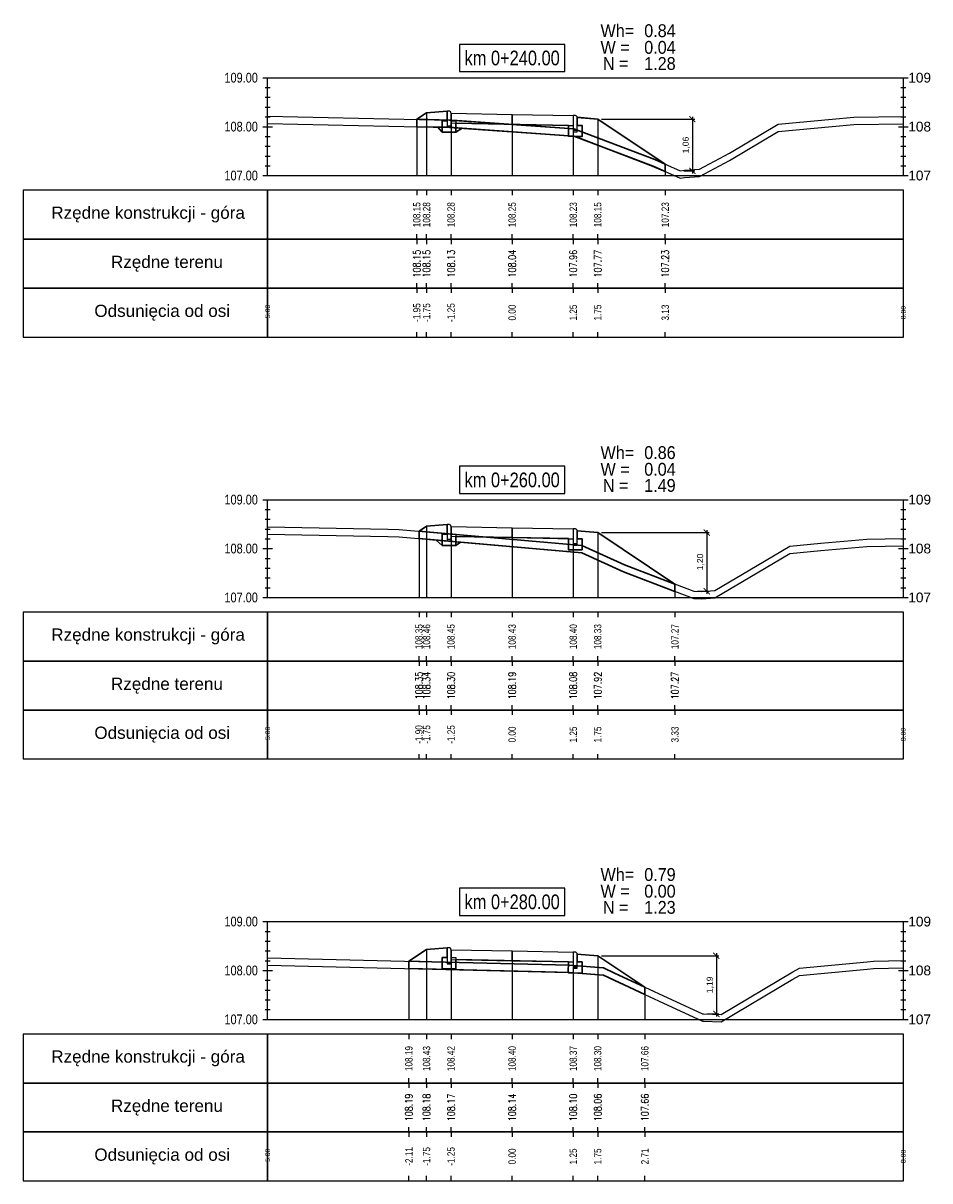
# Model space of a CAD drawing. Extents: x 7537626 to 7538805, y 5722894 to 5725486.
# Tile 22 of 105: x 7538053 to 7538072, y 5725457 to 5725481. Entities that reach past the tile are written whole.
import ezdxf

# ---------------------------------------------------------------- set-up
doc = ezdxf.new("R2010")
doc.units = 0
doc.header["$PDMODE"] = 35
doc.header["$PDSIZE"] = 0.3
for name, color, linetype in [('C-DROGI-PROFILE', 7, 'Continuous'), ('C-DROGI-PROFILE-ETYKIETY', 7, 'Continuous'), ('C-DROGI-PRZEKROJE-ETYKIETY', 7, 'Continuous'), ('C-POPRZECZKA-przekrój', 2, 'Continuous'), ('C-POPRZECZKA-widok', 1, 'Continuous')]:
    doc.layers.add(name, color=color, linetype=linetype)
for name, color, linetype, true_color in [('C-humus', 7, 'Continuous', 0x003df5), ('C-Teren', 7, 'Continuous', 0x008521), ('poprzeczki', 7, 'Continuous', 0x0000d6)]:
    doc.layers.add(name, color=color, linetype=linetype, true_color=true_color)
for name, color, linetype, lineweight, plot in [('D-1.pow. hum.', 7, 'Continuous', 30, False), ('D-2.wykop', 30, 'Continuous', 30, False), ('D-3.nasyp', 4, 'Continuous', 30, False)]:
    doc.layers.add(name, color=color, linetype=linetype, lineweight=lineweight, plot=plot)
doc.layers.add('D-roboty-ziemne-opis', color=2, linetype='Continuous', lineweight=30)
doc.styles.add('2mm08', font='arial.ttf', dxfattribs={"width": 0.8})
doc.styles.add('opis_50', font='arial.ttf', dxfattribs={"height": 0.125})
doc.styles.get("Standard").update_dxf_attribs({"font": 'arial.ttf'})
doc.dimstyles.new('OPIS_50', dxfattribs={"dimscale": 0.5, "dimtxt": 0.125, "dimasz": 0.25, "dimexe": 0.1, "dimexo": 0.15, "dimgap": 0.1, "dimtad": 1, "dimzin": 0, "dimtxsty": 'opis_50', "dimblk": 'ARCHTICK', "dimcen": 0.15, "dimdle": 0.1, "dimaunit": 2, "dimadec": 4, "dimazin": 0, "dimtfac": 1, "dimtmove": 0, "dimatfit": 3, "dimfxl": 1, "dimarcsym": 0})

# ---------------------------------------------------------------- blocks, each defined once
blk = doc.blocks.new('_ArchTick')
at = {"color": 0, "linetype": 'ByBlock', "const_width": 0.15}
blk.add_lwpolyline([(-0.5, -0.5), (0.5, 0.5)], dxfattribs=at)
blk = doc.blocks.new('*D45')
at = {"layer": 'Defpoints', "color": 0, "transparency": 16777216}
for p in [(7538065.014, 5725479.189), (7538066.703, 5725478.131), (7538066.949, 5725478.131)]:
    blk.add_point(p, dxfattribs=at)
at = {"layer": 'poprzeczki', "color": 0, "lineweight": -2, "transparency": 16777216}
for p, q in [((7538066.949, 5725479.239), (7538066.949, 5725478.081)), ((7538065.089, 5725479.189), (7538066.999, 5725479.189)), ((7538066.778, 5725478.131), (7538066.999, 5725478.131))]:
    blk.add_line(p, q, dxfattribs=at)
at = {"layer": 'poprzeczki', "color": 0, "lineweight": -2, "transparency": 16777216, "xscale": 0.125, "yscale": 0.125, "zscale": 0.125}
for p, rotation in [((7538066.949, 5725479.189), 90), ((7538066.949, 5725478.131), 270)]:
    blk.add_blockref('_ArchTick', p, dxfattribs=dict(at, rotation=rotation))
at = {"layer": 'poprzeczki', "color": 0, "transparency": 16777216, "insert": (7538066.824, 5725478.66), "char_height": 0.125, "attachment_point": 5, "rotation": 90, "style": 'opis_50'}
blk.add_mtext('1,06', dxfattribs=at)
blk = doc.blocks.new('*D46')
at = {"layer": 'Defpoints', "color": 0, "transparency": 16777216}
for p in [(7538065.014, 5725470.739), (7538066.981, 5725469.539), (7538067.244, 5725469.539)]:
    blk.add_point(p, dxfattribs=at)
at = {"layer": 'poprzeczki', "color": 0, "lineweight": -2, "transparency": 16777216}
for p, q in [((7538065.089, 5725470.739), (7538067.294, 5725470.739)), ((7538067.244, 5725470.789), (7538067.244, 5725469.489)), ((7538067.056, 5725469.539), (7538067.294, 5725469.539))]:
    blk.add_line(p, q, dxfattribs=at)
at = {"layer": 'poprzeczki', "color": 0, "lineweight": -2, "transparency": 16777216, "xscale": 0.125, "yscale": 0.125, "zscale": 0.125}
for p, rotation in [((7538067.244, 5725470.739), 90), ((7538067.244, 5725469.539), 270)]:
    blk.add_blockref('_ArchTick', p, dxfattribs=dict(at, rotation=rotation))
at = {"layer": 'poprzeczki', "color": 0, "transparency": 16777216, "insert": (7538067.119, 5725470.139), "char_height": 0.125, "attachment_point": 5, "rotation": 90, "style": 'opis_50'}
blk.add_mtext('1,20', dxfattribs=at)
blk = doc.blocks.new('*D47')
at = {"layer": 'Defpoints', "color": 0, "transparency": 16777216}
for p in [(7538065.014, 5725462.088), (7538067.18, 5725460.899), (7538067.44, 5725460.899)]:
    blk.add_point(p, dxfattribs=at)
at = {"layer": 'poprzeczki', "color": 0, "lineweight": -2, "transparency": 16777216}
for p, q in [((7538065.089, 5725462.088), (7538067.49, 5725462.088)), ((7538067.44, 5725462.138), (7538067.44, 5725460.849)), ((7538067.255, 5725460.899), (7538067.49, 5725460.899))]:
    blk.add_line(p, q, dxfattribs=at)
at = {"layer": 'poprzeczki', "color": 0, "lineweight": -2, "transparency": 16777216, "xscale": 0.125, "yscale": 0.125, "zscale": 0.125}
for p, rotation in [((7538067.44, 5725462.088), 90), ((7538067.44, 5725460.899), 270)]:
    blk.add_blockref('_ArchTick', p, dxfattribs=dict(at, rotation=rotation))
at = {"layer": 'poprzeczki', "color": 0, "transparency": 16777216, "insert": (7538067.315, 5725461.493), "char_height": 0.125, "attachment_point": 5, "rotation": 90, "style": 'opis_50'}
blk.add_mtext('1,19', dxfattribs=at)

msp = doc.modelspace()

# ---------------------------------------------------------------- linework, layer by layer
at = {"layer": 'C-DROGI-PROFILE', "color": 7, "linetype": 'Continuous', "lineweight": -3}
for p, q in [((7538061.314, 5725477.736), (7538061.314, 5725477.636)), ((7538061.514, 5725477.736), (7538061.514, 5725477.636)), ((7538062.014, 5725477.736), (7538062.014, 5725477.636)), ((7538063.264, 5725477.736), (7538063.264, 5725477.636)), ((7538064.514, 5725477.736), (7538064.514, 5725477.636)), ((7538065.014, 5725477.736), (7538065.014, 5725477.636)), ((7538066.395, 5725477.736), (7538066.395, 5725477.636)), ((7538061.314, 5725476.736), (7538061.314, 5725476.836)), ((7538061.314, 5725476.736), (7538061.314, 5725476.636)), ((7538061.514, 5725476.736), (7538061.514, 5725476.836)), ((7538061.514, 5725476.736), (7538061.514, 5725476.636)), ((7538062.014, 5725476.736), (7538062.014, 5725476.836)), ((7538062.014, 5725476.736), (7538062.014, 5725476.636)), ((7538063.264, 5725476.736), (7538063.264, 5725476.836)), ((7538063.264, 5725476.736), (7538063.264, 5725476.636)), ((7538064.514, 5725476.736), (7538064.514, 5725476.836)), ((7538064.514, 5725476.736), (7538064.514, 5725476.636)), ((7538065.014, 5725476.736), (7538065.014, 5725476.836)), ((7538065.014, 5725476.736), (7538065.014, 5725476.636)), ((7538066.395, 5725476.736), (7538066.395, 5725476.836)), ((7538066.395, 5725476.736), (7538066.395, 5725476.636)), ((7538061.314, 5725475.736), (7538061.314, 5725475.836)), ((7538061.314, 5725475.736), (7538061.314, 5725475.636)), ((7538061.514, 5725475.736), (7538061.514, 5725475.836)), ((7538061.514, 5725475.736), (7538061.514, 5725475.636)), ((7538062.014, 5725475.736), (7538062.014, 5725475.836)), ((7538062.014, 5725475.736), (7538062.014, 5725475.636)), ((7538063.264, 5725475.736), (7538063.264, 5725475.836)), ((7538063.264, 5725475.736), (7538063.264, 5725475.636)), ((7538064.514, 5725475.736), (7538064.514, 5725475.836)), ((7538064.514, 5725475.736), (7538064.514, 5725475.636)), ((7538065.014, 5725475.736), (7538065.014, 5725475.836)), ((7538065.014, 5725475.736), (7538065.014, 5725475.636)), ((7538066.395, 5725475.736), (7538066.395, 5725475.836)), ((7538066.395, 5725475.736), (7538066.395, 5725475.636)), ((7538061.314, 5725474.736), (7538061.314, 5725474.836)), ((7538061.514, 5725474.736), (7538061.514, 5725474.836)), ((7538062.014, 5725474.736), (7538062.014, 5725474.836)), ((7538063.264, 5725474.736), (7538063.264, 5725474.836)), ((7538064.514, 5725474.736), (7538064.514, 5725474.836)), ((7538065.014, 5725474.736), (7538065.014, 5725474.836)), ((7538066.395, 5725474.736), (7538066.395, 5725474.836)), ((7538061.359, 5725469.111), (7538061.359, 5725469.011)), ((7538061.514, 5725469.111), (7538061.514, 5725469.011)), ((7538062.014, 5725469.111), (7538062.014, 5725469.011)), ((7538063.264, 5725469.111), (7538063.264, 5725469.011)), ((7538064.514, 5725469.111), (7538064.514, 5725469.011)), ((7538065.014, 5725469.111), (7538065.014, 5725469.011)), ((7538066.594, 5725469.111), (7538066.594, 5725469.011)), ((7538061.359, 5725468.111), (7538061.359, 5725468.211)), ((7538061.359, 5725468.111), (7538061.359, 5725468.011)), ((7538061.514, 5725468.111), (7538061.514, 5725468.211)), ((7538061.514, 5725468.111), (7538061.514, 5725468.011)), ((7538062.014, 5725468.111), (7538062.014, 5725468.211)), ((7538062.014, 5725468.111), (7538062.014, 5725468.011)), ((7538063.264, 5725468.111), (7538063.264, 5725468.211)), ((7538063.264, 5725468.111), (7538063.264, 5725468.011)), ((7538064.514, 5725468.111), (7538064.514, 5725468.211)), ((7538064.514, 5725468.111), (7538064.514, 5725468.011)), ((7538065.014, 5725468.111), (7538065.014, 5725468.211)), ((7538065.014, 5725468.111), (7538065.014, 5725468.011)), ((7538066.594, 5725468.111), (7538066.594, 5725468.211)), ((7538066.594, 5725468.111), (7538066.594, 5725468.011)), ((7538061.359, 5725467.111), (7538061.359, 5725467.211)), ((7538061.514, 5725467.111), (7538061.514, 5725467.211)), ((7538062.014, 5725467.111), (7538062.014, 5725467.211)), ((7538063.264, 5725467.111), (7538063.264, 5725467.211)), ((7538064.514, 5725467.111), (7538064.514, 5725467.211)), ((7538065.014, 5725467.111), (7538065.014, 5725467.211)), ((7538066.594, 5725467.111), (7538066.594, 5725467.211)), ((7538061.359, 5725467.111), (7538061.359, 5725467.011)), ((7538061.514, 5725467.111), (7538061.514, 5725467.011)), ((7538062.014, 5725467.111), (7538062.014, 5725467.011)), ((7538063.264, 5725467.111), (7538063.264, 5725467.011)), ((7538064.514, 5725467.111), (7538064.514, 5725467.011)), ((7538065.014, 5725467.111), (7538065.014, 5725467.011)), ((7538066.594, 5725467.111), (7538066.594, 5725467.011)), ((7538061.359, 5725466.111), (7538061.359, 5725466.211)), ((7538061.514, 5725466.111), (7538061.514, 5725466.211)), ((7538062.014, 5725466.111), (7538062.014, 5725466.211)), ((7538063.264, 5725466.111), (7538063.264, 5725466.211)), ((7538064.514, 5725466.111), (7538064.514, 5725466.211)), ((7538065.014, 5725466.111), (7538065.014, 5725466.211)), ((7538066.594, 5725466.111), (7538066.594, 5725466.211)), ((7538061.152, 5725460.486), (7538061.152, 5725460.386)), ((7538061.514, 5725460.486), (7538061.514, 5725460.386)), ((7538062.014, 5725460.486), (7538062.014, 5725460.386)), ((7538063.264, 5725460.486), (7538063.264, 5725460.386)), ((7538064.514, 5725460.486), (7538064.514, 5725460.386)), ((7538065.014, 5725460.486), (7538065.014, 5725460.386)), ((7538065.978, 5725460.486), (7538065.978, 5725460.386)), ((7538061.152, 5725459.486), (7538061.152, 5725459.586)), ((7538061.514, 5725459.486), (7538061.514, 5725459.586)), ((7538062.014, 5725459.486), (7538062.014, 5725459.586)), ((7538063.264, 5725459.486), (7538063.264, 5725459.586)), ((7538064.514, 5725459.486), (7538064.514, 5725459.586)), ((7538065.014, 5725459.486), (7538065.014, 5725459.586)), ((7538065.978, 5725459.486), (7538065.978, 5725459.586)), ((7538061.152, 5725459.486), (7538061.152, 5725459.386)), ((7538061.514, 5725459.486), (7538061.514, 5725459.386)), ((7538062.014, 5725459.486), (7538062.014, 5725459.386)), ((7538063.264, 5725459.486), (7538063.264, 5725459.386)), ((7538064.514, 5725459.486), (7538064.514, 5725459.386)), ((7538065.014, 5725459.486), (7538065.014, 5725459.386)), ((7538065.978, 5725459.486), (7538065.978, 5725459.386)), ((7538061.152, 5725458.486), (7538061.152, 5725458.586)), ((7538061.152, 5725458.486), (7538061.152, 5725458.386)), ((7538061.514, 5725458.486), (7538061.514, 5725458.586)), ((7538061.514, 5725458.486), (7538061.514, 5725458.386)), ((7538062.014, 5725458.486), (7538062.014, 5725458.586)), ((7538062.014, 5725458.486), (7538062.014, 5725458.386)), ((7538063.264, 5725458.486), (7538063.264, 5725458.586)), ((7538063.264, 5725458.486), (7538063.264, 5725458.386)), ((7538064.514, 5725458.486), (7538064.514, 5725458.586)), ((7538064.514, 5725458.486), (7538064.514, 5725458.386)), ((7538065.014, 5725458.486), (7538065.014, 5725458.586)), ((7538065.014, 5725458.486), (7538065.014, 5725458.386)), ((7538065.978, 5725458.486), (7538065.978, 5725458.586)), ((7538065.978, 5725458.486), (7538065.978, 5725458.386)), ((7538061.152, 5725457.486), (7538061.152, 5725457.586)), ((7538061.514, 5725457.486), (7538061.514, 5725457.586)), ((7538062.014, 5725457.486), (7538062.014, 5725457.586)), ((7538063.264, 5725457.486), (7538063.264, 5725457.586)), ((7538064.514, 5725457.486), (7538064.514, 5725457.586)), ((7538065.014, 5725457.486), (7538065.014, 5725457.586)), ((7538065.978, 5725457.486), (7538065.978, 5725457.586))]:
    msp.add_line(p, q, dxfattribs=at)
at = {"layer": 'C-DROGI-PROFILE', "color": 1, "linetype": 'Continuous', "lineweight": -3}
for points in [[(7538058.264, 5725476.736), (7538058.264, 5725477.736), (7538053.264, 5725477.736), (7538053.264, 5725476.736)], [(7538058.264, 5725476.736), (7538071.264, 5725476.736), (7538071.264, 5725477.736), (7538058.264, 5725477.736)], [(7538058.264, 5725475.736), (7538058.264, 5725476.736), (7538053.264, 5725476.736), (7538053.264, 5725475.736)], [(7538058.264, 5725475.736), (7538071.264, 5725475.736), (7538071.264, 5725476.736), (7538058.264, 5725476.736)], [(7538058.264, 5725474.736), (7538058.264, 5725475.736), (7538053.264, 5725475.736), (7538053.264, 5725474.736)], [(7538058.264, 5725474.736), (7538071.264, 5725474.736), (7538071.264, 5725475.736), (7538058.264, 5725475.736)], [(7538058.264, 5725468.111), (7538058.264, 5725469.111), (7538053.264, 5725469.111), (7538053.264, 5725468.111)], [(7538058.264, 5725468.111), (7538071.264, 5725468.111), (7538071.264, 5725469.111), (7538058.264, 5725469.111)], [(7538058.264, 5725467.111), (7538058.264, 5725468.111), (7538053.264, 5725468.111), (7538053.264, 5725467.111)], [(7538058.264, 5725467.111), (7538071.264, 5725467.111), (7538071.264, 5725468.111), (7538058.264, 5725468.111)], [(7538058.264, 5725466.111), (7538058.264, 5725467.111), (7538053.264, 5725467.111), (7538053.264, 5725466.111)], [(7538058.264, 5725466.111), (7538071.264, 5725466.111), (7538071.264, 5725467.111), (7538058.264, 5725467.111)], [(7538058.264, 5725459.486), (7538058.264, 5725460.486), (7538053.264, 5725460.486), (7538053.264, 5725459.486)], [(7538058.264, 5725459.486), (7538071.264, 5725459.486), (7538071.264, 5725460.486), (7538058.264, 5725460.486)], [(7538058.264, 5725458.486), (7538058.264, 5725459.486), (7538053.264, 5725459.486), (7538053.264, 5725458.486)], [(7538058.264, 5725458.486), (7538071.264, 5725458.486), (7538071.264, 5725459.486), (7538058.264, 5725459.486)], [(7538058.264, 5725457.486), (7538058.264, 5725458.486), (7538053.264, 5725458.486), (7538053.264, 5725457.486)], [(7538058.264, 5725457.486), (7538071.264, 5725457.486), (7538071.264, 5725458.486), (7538058.264, 5725458.486)]]:
    msp.add_3dface(points, dxfattribs=at)
at = {"layer": 'C-DROGI-PRZEKROJE-ETYKIETY', "color": 1, "linetype": 'Continuous', "lineweight": -3}
for p, q in [((7538061.514, 5725479.319), (7538061.514, 5725478.036)), ((7538062.014, 5725479.313), (7538062.014, 5725478.036)), ((7538063.264, 5725479.288), (7538063.264, 5725478.036)), ((7538064.514, 5725479.263), (7538064.514, 5725478.036)), ((7538061.314, 5725479.186), (7538061.314, 5725478.036)), ((7538065.014, 5725479.189), (7538065.014, 5725478.036)), ((7538066.395, 5725478.269), (7538066.395, 5725478.036)), ((7538061.359, 5725470.766), (7538061.359, 5725469.411)), ((7538061.514, 5725470.869), (7538061.514, 5725469.411)), ((7538062.014, 5725470.863), (7538062.014, 5725469.411)), ((7538063.264, 5725470.838), (7538063.264, 5725469.411)), ((7538064.514, 5725470.813), (7538064.514, 5725469.411)), ((7538065.014, 5725470.739), (7538065.014, 5725469.411)), ((7538066.594, 5725469.686), (7538066.594, 5725469.411)), ((7538061.514, 5725462.218), (7538061.514, 5725460.786)), ((7538062.014, 5725462.211), (7538062.014, 5725460.786)), ((7538063.264, 5725462.186), (7538063.264, 5725460.786)), ((7538061.152, 5725461.976), (7538061.152, 5725460.786)), ((7538064.514, 5725462.161), (7538064.514, 5725460.786)), ((7538065.014, 5725462.088), (7538065.014, 5725460.786)), ((7538065.978, 5725461.445), (7538065.978, 5725460.786))]:
    msp.add_line(p, q, dxfattribs=at)
at = {"layer": 'C-humus'}
for p, q in [((7538058.264, 5725479.102), (7538061.986, 5725479.021)), ((7538061.986, 5725479.021), (7538064.528, 5725478.842)), ((7538068.703, 5725478.94), (7538069.806, 5725479.042)), ((7538069.806, 5725479.042), (7538070.25, 5725479.077)), ((7538070.25, 5725479.077), (7538071.264, 5725479.095)), ((7538064.528, 5725478.842), (7538066.179, 5725478.215)), ((7538067.706, 5725478.347), (7538068.703, 5725478.94)), ((7538067.094, 5725478.014), (7538067.706, 5725478.347)), ((7538066.179, 5725478.215), (7538066.703, 5725477.981)), ((7538066.703, 5725477.981), (7538066.787, 5725477.994)), ((7538066.787, 5725477.994), (7538067.094, 5725478.014)), ((7538058.264, 5725470.704), (7538060.721, 5725470.656)), ((7538060.721, 5725470.656), (7538060.955, 5725470.651)), ((7538060.955, 5725470.651), (7538064.69, 5725470.327)), ((7538069.574, 5725470.37), (7538070.517, 5725470.457)), ((7538070.517, 5725470.457), (7538071.264, 5725470.47)), ((7538064.69, 5725470.327), (7538065.539, 5725469.937)), ((7538068.272, 5725469.914), (7538068.941, 5725470.311)), ((7538068.941, 5725470.311), (7538069.574, 5725470.37)), ((7538065.539, 5725469.937), (7538066.981, 5725469.389)), ((7538067.409, 5725469.402), (7538068.272, 5725469.914)), ((7538066.981, 5725469.389), (7538067.143, 5725469.385)), ((7538067.143, 5725469.385), (7538067.409, 5725469.402)), ((7538058.264, 5725461.898), (7538064.432, 5725461.745)), ((7538064.432, 5725461.745), (7538065.133, 5725461.692)), ((7538069.139, 5725461.686), (7538070.523, 5725461.814)), ((7538070.523, 5725461.814), (7538070.65, 5725461.827)), ((7538070.65, 5725461.827), (7538071.264, 5725461.841)), ((7538065.133, 5725461.692), (7538065.268, 5725461.622)), ((7538065.268, 5725461.622), (7538067.159, 5725460.751)), ((7538067.538, 5725460.74), (7538069.004, 5725461.61)), ((7538069.004, 5725461.61), (7538069.139, 5725461.686)), ((7538067.159, 5725460.751), (7538067.18, 5725460.749)), ((7538067.18, 5725460.749), (7538067.538, 5725460.74))]:
    msp.add_line(p, q, dxfattribs=at)
at = {"layer": 'C-POPRZECZKA-przekrój', "color": 2, "linetype": 'Continuous', "lineweight": -3}
for p, q in [((7538061.314, 5725479.186), (7538061.514, 5725479.319)), ((7538061.514, 5725479.319), (7538061.934, 5725479.353)), ((7538061.974, 5725479.353), (7538061.934, 5725479.353)), ((7538061.934, 5725479.353), (7538061.934, 5725479.023)), ((7538061.98, 5725479.352), (7538061.974, 5725479.353)), ((7538061.988, 5725479.35), (7538061.98, 5725479.352)), ((7538061.996, 5725479.346), (7538061.988, 5725479.35)), ((7538062.002, 5725479.341), (7538061.996, 5725479.346)), ((7538062.007, 5725479.336), (7538062.002, 5725479.341)), ((7538062.011, 5725479.328), (7538062.007, 5725479.336)), ((7538062.013, 5725479.32), (7538062.011, 5725479.328)), ((7538062.014, 5725479.313), (7538062.013, 5725479.32)), ((7538062.014, 5725479.313), (7538063.264, 5725479.288)), ((7538062.014, 5725479.313), (7538062.015, 5725479.113)), ((7538062.014, 5725479.023), (7538062.014, 5725479.313)), ((7538062.014, 5725479.313), (7538062.014, 5725479.153)), ((7538063.264, 5725479.088), (7538063.264, 5725479.288)), ((7538063.264, 5725479.288), (7538064.514, 5725479.263)), ((7538064.514, 5725479.263), (7538064.513, 5725479.063)), ((7538064.554, 5725479.263), (7538064.514, 5725479.263)), ((7538064.514, 5725479.263), (7538064.514, 5725478.933)), ((7538064.56, 5725479.262), (7538064.554, 5725479.263)), ((7538064.568, 5725479.26), (7538064.56, 5725479.262)), ((7538064.576, 5725479.256), (7538064.568, 5725479.26)), ((7538064.582, 5725479.251), (7538064.576, 5725479.256)), ((7538064.587, 5725479.246), (7538064.582, 5725479.251)), ((7538064.591, 5725479.238), (7538064.587, 5725479.246)), ((7538064.593, 5725479.23), (7538064.591, 5725479.238)), ((7538064.594, 5725479.223), (7538064.593, 5725479.23)), ((7538064.594, 5725478.933), (7538064.594, 5725479.223)), ((7538064.594, 5725479.223), (7538064.594, 5725479.063)), ((7538064.594, 5725479.223), (7538065.014, 5725479.189)), ((7538061.834, 5725478.923), (7538061.834, 5725479.153)), ((7538061.834, 5725479.153), (7538061.934, 5725479.153)), ((7538061.934, 5725479.153), (7538061.934, 5725479.053)), ((7538061.934, 5725479.053), (7538062.014, 5725479.053)), ((7538061.934, 5725479.023), (7538062.014, 5725479.023)), ((7538062.014, 5725479.153), (7538062.114, 5725479.153)), ((7538062.015, 5725479.113), (7538063.264, 5725479.088)), ((7538062.114, 5725479.153), (7538062.114, 5725478.923)), ((7538063.264, 5725479.088), (7538064.513, 5725479.063)), ((7538064.414, 5725478.833), (7538064.414, 5725479.063)), ((7538064.414, 5725479.063), (7538064.514, 5725479.063)), ((7538064.514, 5725479.063), (7538064.514, 5725478.963)), ((7538064.594, 5725479.063), (7538064.694, 5725479.063)), ((7538064.694, 5725479.063), (7538064.694, 5725478.833)), ((7538065.014, 5725479.189), (7538066.395, 5725478.269)), ((7538062.114, 5725478.923), (7538061.834, 5725478.923)), ((7538064.694, 5725478.833), (7538064.414, 5725478.833)), ((7538064.514, 5725478.963), (7538064.594, 5725478.963)), ((7538064.514, 5725478.933), (7538064.594, 5725478.933)), ((7538061.359, 5725470.766), (7538061.514, 5725470.869)), ((7538061.514, 5725470.869), (7538061.934, 5725470.903)), ((7538061.834, 5725470.473), (7538061.834, 5725470.703)), ((7538061.834, 5725470.703), (7538061.934, 5725470.703)), ((7538061.974, 5725470.903), (7538061.934, 5725470.903)), ((7538061.934, 5725470.903), (7538061.934, 5725470.573)), ((7538061.934, 5725470.703), (7538061.934, 5725470.603)), ((7538061.98, 5725470.903), (7538061.974, 5725470.903)), ((7538061.988, 5725470.9), (7538061.98, 5725470.903)), ((7538061.996, 5725470.896), (7538061.988, 5725470.9)), ((7538062.002, 5725470.891), (7538061.996, 5725470.896)), ((7538062.007, 5725470.886), (7538062.002, 5725470.891)), ((7538062.011, 5725470.879), (7538062.007, 5725470.886)), ((7538062.013, 5725470.87), (7538062.011, 5725470.879)), ((7538062.014, 5725470.863), (7538062.013, 5725470.87)), ((7538062.014, 5725470.863), (7538063.264, 5725470.838)), ((7538062.014, 5725470.863), (7538062.015, 5725470.663)), ((7538062.014, 5725470.573), (7538062.014, 5725470.863)), ((7538062.014, 5725470.863), (7538062.014, 5725470.703)), ((7538062.014, 5725470.703), (7538062.114, 5725470.703)), ((7538062.114, 5725470.703), (7538062.114, 5725470.473)), ((7538063.264, 5725470.638), (7538063.264, 5725470.838)), ((7538063.264, 5725470.838), (7538064.514, 5725470.813)), ((7538064.514, 5725470.813), (7538064.513, 5725470.613)), ((7538064.554, 5725470.813), (7538064.514, 5725470.813)), ((7538064.514, 5725470.813), (7538064.514, 5725470.483)), ((7538064.56, 5725470.813), (7538064.554, 5725470.813)), ((7538064.568, 5725470.81), (7538064.56, 5725470.813)), ((7538064.576, 5725470.806), (7538064.568, 5725470.81)), ((7538064.582, 5725470.801), (7538064.576, 5725470.806)), ((7538064.587, 5725470.796), (7538064.582, 5725470.801)), ((7538064.591, 5725470.789), (7538064.587, 5725470.796)), ((7538064.593, 5725470.78), (7538064.591, 5725470.789)), ((7538064.594, 5725470.773), (7538064.593, 5725470.78)), ((7538064.594, 5725470.483), (7538064.594, 5725470.773)), ((7538064.594, 5725470.773), (7538064.594, 5725470.613)), ((7538064.594, 5725470.773), (7538065.014, 5725470.739)), ((7538065.014, 5725470.739), (7538066.594, 5725469.686)), ((7538062.114, 5725470.473), (7538061.834, 5725470.473)), ((7538061.934, 5725470.603), (7538062.014, 5725470.603)), ((7538061.934, 5725470.573), (7538062.014, 5725470.573)), ((7538062.015, 5725470.663), (7538063.264, 5725470.638)), ((7538063.264, 5725470.638), (7538064.513, 5725470.613)), ((7538064.414, 5725470.383), (7538064.414, 5725470.613)), ((7538064.414, 5725470.613), (7538064.514, 5725470.613)), ((7538064.514, 5725470.613), (7538064.514, 5725470.513)), ((7538064.514, 5725470.513), (7538064.594, 5725470.513)), ((7538064.514, 5725470.483), (7538064.594, 5725470.483)), ((7538064.594, 5725470.613), (7538064.694, 5725470.613)), ((7538064.694, 5725470.613), (7538064.694, 5725470.383)), ((7538064.694, 5725470.383), (7538064.414, 5725470.383)), ((7538061.152, 5725461.976), (7538061.514, 5725462.218)), ((7538061.514, 5725462.218), (7538061.934, 5725462.251)), ((7538061.974, 5725462.251), (7538061.934, 5725462.251)), ((7538061.934, 5725462.251), (7538061.934, 5725461.921)), ((7538061.98, 5725462.251), (7538061.974, 5725462.251)), ((7538061.988, 5725462.249), (7538061.98, 5725462.251)), ((7538061.996, 5725462.244), (7538061.988, 5725462.249)), ((7538062.002, 5725462.24), (7538061.996, 5725462.244)), ((7538062.007, 5725462.234), (7538062.002, 5725462.24)), ((7538062.011, 5725462.227), (7538062.007, 5725462.234)), ((7538062.013, 5725462.219), (7538062.011, 5725462.227)), ((7538062.014, 5725462.211), (7538062.013, 5725462.219)), ((7538062.014, 5725462.211), (7538063.264, 5725462.186)), ((7538062.014, 5725462.211), (7538062.015, 5725462.011)), ((7538062.014, 5725461.921), (7538062.014, 5725462.211)), ((7538062.014, 5725462.211), (7538062.014, 5725462.051)), ((7538063.264, 5725461.986), (7538063.264, 5725462.186)), ((7538063.264, 5725462.186), (7538064.514, 5725462.161)), ((7538061.834, 5725461.821), (7538061.834, 5725462.051)), ((7538061.834, 5725462.051), (7538061.934, 5725462.051)), ((7538061.934, 5725462.051), (7538061.934, 5725461.951)), ((7538061.934, 5725461.951), (7538062.014, 5725461.951)), ((7538062.014, 5725462.051), (7538062.114, 5725462.051)), ((7538062.015, 5725462.011), (7538063.264, 5725461.986)), ((7538062.114, 5725462.051), (7538062.114, 5725461.821)), ((7538063.264, 5725461.986), (7538064.513, 5725461.961)), ((7538064.414, 5725461.731), (7538064.414, 5725461.961)), ((7538064.414, 5725461.961), (7538064.514, 5725461.961)), ((7538064.514, 5725462.161), (7538064.513, 5725461.961)), ((7538064.554, 5725462.161), (7538064.514, 5725462.161)), ((7538064.514, 5725462.161), (7538064.514, 5725461.831)), ((7538064.514, 5725461.961), (7538064.514, 5725461.861)), ((7538064.56, 5725462.161), (7538064.554, 5725462.161)), ((7538064.568, 5725462.159), (7538064.56, 5725462.161)), ((7538064.576, 5725462.154), (7538064.568, 5725462.159)), ((7538064.582, 5725462.15), (7538064.576, 5725462.154)), ((7538064.587, 5725462.144), (7538064.582, 5725462.15)), ((7538064.591, 5725462.137), (7538064.587, 5725462.144)), ((7538064.593, 5725462.129), (7538064.591, 5725462.137)), ((7538064.594, 5725462.121), (7538064.593, 5725462.129)), ((7538064.594, 5725461.831), (7538064.594, 5725462.121)), ((7538064.594, 5725462.121), (7538064.594, 5725461.961)), ((7538064.594, 5725462.121), (7538065.014, 5725462.088)), ((7538064.594, 5725461.961), (7538064.694, 5725461.961)), ((7538064.694, 5725461.961), (7538064.694, 5725461.731)), ((7538065.014, 5725462.088), (7538065.978, 5725461.445)), ((7538062.114, 5725461.821), (7538061.834, 5725461.821)), ((7538061.934, 5725461.921), (7538062.014, 5725461.921)), ((7538064.694, 5725461.731), (7538064.414, 5725461.731)), ((7538064.514, 5725461.861), (7538064.594, 5725461.861)), ((7538064.514, 5725461.831), (7538064.594, 5725461.831))]:
    msp.add_line(p, q, dxfattribs=at)
at = {"layer": 'C-POPRZECZKA-widok', "color": 1, "linetype": 'Continuous', "lineweight": -3}
for p, q in [((7538058.164, 5725480.036), (7538071.364, 5725480.036)), ((7538058.264, 5725478.036), (7538058.264, 5725480.036)), ((7538071.264, 5725478.036), (7538071.264, 5725480.036)), ((7538058.214, 5725479.836), (7538058.314, 5725479.836)), ((7538071.214, 5725479.836), (7538071.314, 5725479.836)), ((7538058.214, 5725479.636), (7538058.314, 5725479.636)), ((7538071.214, 5725479.636), (7538071.314, 5725479.636)), ((7538058.214, 5725479.436), (7538058.314, 5725479.436)), ((7538058.214, 5725479.236), (7538058.314, 5725479.236)), ((7538071.214, 5725479.436), (7538071.314, 5725479.436)), ((7538071.214, 5725479.236), (7538071.314, 5725479.236)), ((7538058.164, 5725479.036), (7538058.364, 5725479.036)), ((7538058.214, 5725479.036), (7538058.314, 5725479.036)), ((7538071.164, 5725479.036), (7538071.364, 5725479.036)), ((7538071.214, 5725479.036), (7538071.314, 5725479.036)), ((7538058.214, 5725478.836), (7538058.314, 5725478.836)), ((7538071.214, 5725478.836), (7538071.314, 5725478.836)), ((7538058.214, 5725478.636), (7538058.314, 5725478.636)), ((7538071.214, 5725478.636), (7538071.314, 5725478.636)), ((7538058.214, 5725478.436), (7538058.314, 5725478.436)), ((7538071.214, 5725478.436), (7538071.314, 5725478.436)), ((7538058.164, 5725478.036), (7538071.364, 5725478.036)), ((7538058.214, 5725478.236), (7538058.314, 5725478.236)), ((7538071.214, 5725478.236), (7538071.314, 5725478.236)), ((7538058.164, 5725471.411), (7538071.364, 5725471.411)), ((7538058.264, 5725469.411), (7538058.264, 5725471.411)), ((7538071.264, 5725469.411), (7538071.264, 5725471.411)), ((7538058.214, 5725471.211), (7538058.314, 5725471.211)), ((7538071.214, 5725471.211), (7538071.314, 5725471.211)), ((7538058.214, 5725471.011), (7538058.314, 5725471.011)), ((7538071.214, 5725471.011), (7538071.314, 5725471.011)), ((7538058.214, 5725470.811), (7538058.314, 5725470.811)), ((7538071.214, 5725470.811), (7538071.314, 5725470.811)), ((7538058.214, 5725470.611), (7538058.314, 5725470.611)), ((7538071.214, 5725470.611), (7538071.314, 5725470.611)), ((7538058.164, 5725470.411), (7538058.364, 5725470.411)), ((7538058.214, 5725470.411), (7538058.314, 5725470.411)), ((7538071.164, 5725470.411), (7538071.364, 5725470.411)), ((7538071.214, 5725470.411), (7538071.314, 5725470.411)), ((7538058.214, 5725470.211), (7538058.314, 5725470.211)), ((7538058.214, 5725470.011), (7538058.314, 5725470.011)), ((7538071.214, 5725470.211), (7538071.314, 5725470.211)), ((7538071.214, 5725470.011), (7538071.314, 5725470.011)), ((7538058.214, 5725469.811), (7538058.314, 5725469.811)), ((7538071.214, 5725469.811), (7538071.314, 5725469.811)), ((7538058.214, 5725469.611), (7538058.314, 5725469.611)), ((7538071.214, 5725469.611), (7538071.314, 5725469.611)), ((7538058.164, 5725469.411), (7538071.364, 5725469.411)), ((7538058.164, 5725462.786), (7538071.364, 5725462.786)), ((7538058.264, 5725460.786), (7538058.264, 5725462.786)), ((7538071.264, 5725460.786), (7538071.264, 5725462.786)), ((7538058.214, 5725462.586), (7538058.314, 5725462.586)), ((7538071.214, 5725462.586), (7538071.314, 5725462.586)), ((7538058.214, 5725462.386), (7538058.314, 5725462.386)), ((7538058.214, 5725462.186), (7538058.314, 5725462.186)), ((7538071.214, 5725462.386), (7538071.314, 5725462.386)), ((7538071.214, 5725462.186), (7538071.314, 5725462.186)), ((7538058.214, 5725461.986), (7538058.314, 5725461.986)), ((7538071.214, 5725461.986), (7538071.314, 5725461.986)), ((7538058.164, 5725461.786), (7538058.364, 5725461.786)), ((7538058.214, 5725461.786), (7538058.314, 5725461.786)), ((7538071.164, 5725461.786), (7538071.364, 5725461.786)), ((7538071.214, 5725461.786), (7538071.314, 5725461.786)), ((7538058.214, 5725461.586), (7538058.314, 5725461.586)), ((7538071.214, 5725461.586), (7538071.314, 5725461.586)), ((7538058.214, 5725461.386), (7538058.314, 5725461.386)), ((7538071.214, 5725461.386), (7538071.314, 5725461.386)), ((7538058.214, 5725461.186), (7538058.314, 5725461.186)), ((7538058.214, 5725460.986), (7538058.314, 5725460.986)), ((7538071.214, 5725461.186), (7538071.314, 5725461.186)), ((7538071.214, 5725460.986), (7538071.314, 5725460.986)), ((7538058.164, 5725460.786), (7538071.364, 5725460.786))]:
    msp.add_line(p, q, dxfattribs=at)
at = {"layer": 'C-POPRZECZKA-widok', "color": 3, "linetype": 'Continuous', "lineweight": -3}
for points in [[(7538062.184, 5725480.161), (7538064.344, 5725480.161), (7538064.344, 5725480.718), (7538062.184, 5725480.718)], [(7538062.184, 5725471.536), (7538064.344, 5725471.536), (7538064.344, 5725472.093), (7538062.184, 5725472.093)], [(7538062.184, 5725462.911), (7538064.344, 5725462.911), (7538064.344, 5725463.468), (7538062.184, 5725463.468)]]:
    msp.add_3dface(points, dxfattribs=at)
at = {"layer": 'C-Teren'}
for p, q in [((7538058.264, 5725479.252), (7538061.986, 5725479.171)), ((7538069.806, 5725479.192), (7538070.25, 5725479.227)), ((7538070.25, 5725479.227), (7538071.264, 5725479.245)), ((7538061.986, 5725479.171), (7538064.528, 5725478.992)), ((7538064.528, 5725478.992), (7538066.179, 5725478.365)), ((7538067.706, 5725478.497), (7538068.703, 5725479.09)), ((7538068.703, 5725479.09), (7538069.806, 5725479.192)), ((7538066.179, 5725478.365), (7538066.703, 5725478.131)), ((7538067.094, 5725478.164), (7538067.706, 5725478.497)), ((7538066.703, 5725478.131), (7538066.787, 5725478.144)), ((7538066.787, 5725478.144), (7538067.094, 5725478.164)), ((7538058.264, 5725470.854), (7538060.721, 5725470.806)), ((7538060.721, 5725470.806), (7538060.955, 5725470.801)), ((7538060.955, 5725470.801), (7538064.69, 5725470.477)), ((7538064.69, 5725470.477), (7538065.539, 5725470.087)), ((7538068.272, 5725470.064), (7538068.941, 5725470.461)), ((7538068.941, 5725470.461), (7538069.574, 5725470.52)), ((7538069.574, 5725470.52), (7538070.517, 5725470.607)), ((7538070.517, 5725470.607), (7538071.264, 5725470.62)), ((7538065.539, 5725470.087), (7538066.981, 5725469.539)), ((7538067.409, 5725469.552), (7538068.272, 5725470.064)), ((7538066.981, 5725469.539), (7538067.143, 5725469.535)), ((7538067.143, 5725469.535), (7538067.409, 5725469.552)), ((7538058.264, 5725462.048), (7538064.432, 5725461.895)), ((7538069.139, 5725461.836), (7538070.523, 5725461.964)), ((7538070.523, 5725461.964), (7538070.65, 5725461.977)), ((7538070.65, 5725461.977), (7538071.264, 5725461.991)), ((7538064.432, 5725461.895), (7538065.133, 5725461.842)), ((7538065.133, 5725461.842), (7538065.268, 5725461.772)), ((7538065.268, 5725461.772), (7538067.159, 5725460.901)), ((7538067.538, 5725460.89), (7538069.004, 5725461.76)), ((7538069.004, 5725461.76), (7538069.139, 5725461.836)), ((7538067.159, 5725460.901), (7538067.18, 5725460.899)), ((7538067.18, 5725460.899), (7538067.538, 5725460.89))]:
    msp.add_line(p, q, dxfattribs=at)
at = {"layer": 'D-1.pow. hum.'}
for points in [[(7538061.314, 5725479.186), (7538061.314, 5725479.036), (7538061.986, 5725479.021), (7538064.528, 5725478.842), (7538066.147, 5725478.227), (7538066.395, 5725478.119), (7538066.395, 5725478.269), (7538066.179, 5725478.365), (7538064.528, 5725478.992), (7538062.137, 5725479.161), (7538061.994, 5725479.171), (7538061.314, 5725479.186)], [(7538061.359, 5725470.766), (7538061.359, 5725470.616), (7538064.69, 5725470.327), (7538065.539, 5725469.937), (7538066.594, 5725469.536), (7538066.594, 5725469.686), (7538065.558, 5725470.079), (7538064.69, 5725470.477), (7538062.197, 5725470.693), (7538061.359, 5725470.766)], [(7538061.152, 5725461.976), (7538061.152, 5725461.826), (7538063.937, 5725461.758), (7538064.435, 5725461.745), (7538065.133, 5725461.692), (7538065.978, 5725461.295), (7538065.978, 5725461.445), (7538065.355, 5725461.732), (7538065.133, 5725461.842), (7538064.432, 5725461.895), (7538061.624, 5725461.965), (7538061.152, 5725461.976)]]:
    msp.add_lwpolyline(points, dxfattribs=at)
at = {"layer": 'D-2.wykop'}
for points in [[(7538061.741, 5725479.027), (7538061.834, 5725478.923), (7538062.114, 5725478.923), (7538062.239, 5725479.004), (7538061.974, 5725479.023), (7538061.741, 5725479.027)], [(7538061.713, 5725470.585), (7538061.834, 5725470.473), (7538062.114, 5725470.473), (7538062.206, 5725470.543), (7538061.713, 5725470.585)]]:
    msp.add_lwpolyline(points, dxfattribs=at)
at = {"layer": 'D-3.nasyp'}
for points in [[(7538061.834, 5725478.923), (7538061.834, 5725479.153), (7538061.934, 5725479.153), (7538061.934, 5725479.353), (7538061.514, 5725479.319), (7538061.314, 5725479.186), (7538061.314, 5725479.036), (7538061.741, 5725479.027), (7538061.834, 5725478.923)], [(7538064.594, 5725479.223), (7538064.594, 5725479.063), (7538064.694, 5725479.063), (7538064.694, 5725478.833), (7538064.554, 5725478.833), (7538066.103, 5725478.244), (7538066.395, 5725478.119), (7538066.395, 5725478.269), (7538065.014, 5725479.189), (7538064.594, 5725479.227)], [(7538062.114, 5725479.111), (7538062.114, 5725478.923), (7538062.239, 5725479.004), (7538064.414, 5725478.85), (7538064.414, 5725479.061), (7538062.114, 5725479.111)], [(7538061.834, 5725470.473), (7538061.834, 5725470.703), (7538061.934, 5725470.703), (7538061.934, 5725470.903), (7538061.514, 5725470.869), (7538061.359, 5725470.766), (7538061.359, 5725470.616), (7538061.713, 5725470.585), (7538061.834, 5725470.473)], [(7538062.114, 5725470.661), (7538062.114, 5725470.473), (7538062.206, 5725470.543), (7538064.69, 5725470.327), (7538065.539, 5725469.937), (7538066.594, 5725469.536), (7538066.594, 5725469.686), (7538065.014, 5725470.739), (7538064.594, 5725470.773), (7538064.594, 5725470.613), (7538064.694, 5725470.613), (7538064.694, 5725470.383), (7538064.414, 5725470.383), (7538064.414, 5725470.615), (7538062.114, 5725470.661)], [(7538061.834, 5725461.821), (7538061.834, 5725462.051), (7538061.934, 5725462.051), (7538061.934, 5725462.251), (7538061.514, 5725462.218), (7538061.152, 5725461.976), (7538061.152, 5725461.826), (7538064.412, 5725461.746), (7538064.414, 5725461.961), (7538062.114, 5725462.009), (7538062.114, 5725461.821), (7538061.834, 5725461.821)], [(7538064.594, 5725462.121), (7538064.594, 5725461.961), (7538064.694, 5725461.961), (7538064.694, 5725461.731), (7538064.617, 5725461.731), (7538065.133, 5725461.692), (7538065.978, 5725461.295), (7538065.978, 5725461.445), (7538065.014, 5725462.088), (7538064.594, 5725462.121)]]:
    msp.add_lwpolyline(points, dxfattribs=at)

# ---------------------------------------------------------------- texts
at = {"layer": 'C-DROGI-PROFILE', "color": 2}
for s, p in [('Rzędne konstrukcji - góra', (7538053.839, 5725477.153)), ('Rzędne terenu', (7538055.059, 5725476.147)), ('Odsunięcia od osi', (7538054.72, 5725475.147)), ('Rzędne konstrukcji - góra', (7538053.839, 5725468.528)), ('Rzędne terenu', (7538055.059, 5725467.522)), ('Odsunięcia od osi', (7538054.72, 5725466.522)), ('Rzędne konstrukcji - góra', (7538053.839, 5725459.903)), ('Rzędne terenu', (7538055.059, 5725458.897)), ('Odsunięcia od osi', (7538054.72, 5725457.897))]:
    msp.add_text(s, height=0.25, dxfattribs=at).set_placement(p)
at = {"layer": 'C-DROGI-PROFILE-ETYKIETY', "color": 1, "linetype": 'Continuous', "lineweight": -3, "char_height": 0.15, "attachment_point": 5, "rotation": 90, "style": '2mm08'}
for s, insert in [('108.15', (7538061.314, 5725477.236)), ('108.28', (7538061.514, 5725477.236)), ('108.28', (7538062.014, 5725477.236)), ('108.25', (7538063.264, 5725477.236)), ('108.23', (7538064.514, 5725477.236)), ('108.15', (7538065.014, 5725477.236)), ('107.23', (7538066.395, 5725477.236)), ('{\\Fsimplex.shx|c238;108.15}', (7538061.314, 5725476.236)), ('{\\Fsimplex.shx|c238;108.15}', (7538061.514, 5725476.236)), ('{\\Fsimplex.shx|c238;108.13}', (7538062.014, 5725476.236)), ('{\\Fsimplex.shx|c238;108.04}', (7538063.264, 5725476.236)), ('{\\Fsimplex.shx|c238;107.96}', (7538064.514, 5725476.236)), ('{\\Fsimplex.shx|c238;107.77}', (7538065.014, 5725476.236)), ('{\\Fsimplex.shx|c238;107.23}', (7538066.395, 5725476.236)), ('-1.95', (7538061.314, 5725475.236)), ('-1.75', (7538061.514, 5725475.236)), ('-1.25', (7538062.014, 5725475.236)), ('0.00', (7538063.264, 5725475.236)), ('1.25', (7538064.514, 5725475.236)), ('1.75', (7538065.014, 5725475.236)), ('3.13', (7538066.395, 5725475.236)), ('108.35', (7538061.359, 5725468.611)), ('108.46', (7538061.514, 5725468.611)), ('108.45', (7538062.014, 5725468.611)), ('108.43', (7538063.264, 5725468.611)), ('108.40', (7538064.514, 5725468.611)), ('108.33', (7538065.014, 5725468.611)), ('107.27', (7538066.594, 5725468.611)), ('{\\Fsimplex.shx|c238;108.35}', (7538061.359, 5725467.611)), ('{\\Fsimplex.shx|c238;108.34}', (7538061.514, 5725467.611)), ('{\\Fsimplex.shx|c238;108.30}', (7538062.014, 5725467.611)), ('{\\Fsimplex.shx|c238;108.19}', (7538063.264, 5725467.611)), ('{\\Fsimplex.shx|c238;108.08}', (7538064.514, 5725467.611)), ('{\\Fsimplex.shx|c238;107.92}', (7538065.014, 5725467.611)), ('{\\Fsimplex.shx|c238;107.27}', (7538066.594, 5725467.611)), ('-1.90', (7538061.359, 5725466.611)), ('-1.75', (7538061.514, 5725466.611)), ('-1.25', (7538062.014, 5725466.611)), ('0.00', (7538063.264, 5725466.611)), ('1.25', (7538064.514, 5725466.611)), ('1.75', (7538065.014, 5725466.611)), ('3.33', (7538066.594, 5725466.611)), ('108.19', (7538061.152, 5725459.986)), ('108.43', (7538061.514, 5725459.986)), ('108.42', (7538062.014, 5725459.986)), ('108.40', (7538063.264, 5725459.986)), ('108.37', (7538064.514, 5725459.986)), ('108.30', (7538065.014, 5725459.986)), ('107.66', (7538065.978, 5725459.986)), ('{\\Fsimplex.shx|c238;108.19}', (7538061.152, 5725458.986)), ('{\\Fsimplex.shx|c238;108.18}', (7538061.514, 5725458.986)), ('{\\Fsimplex.shx|c238;108.17}', (7538062.014, 5725458.986)), ('{\\Fsimplex.shx|c238;108.14}', (7538063.264, 5725458.986)), ('{\\Fsimplex.shx|c238;108.10}', (7538064.514, 5725458.986)), ('{\\Fsimplex.shx|c238;108.06}', (7538065.014, 5725458.986)), ('{\\Fsimplex.shx|c238;107.66}', (7538065.978, 5725458.986)), ('-2.11', (7538061.152, 5725457.986)), ('-1.75', (7538061.514, 5725457.986)), ('-1.25', (7538062.014, 5725457.986)), ('0.00', (7538063.264, 5725457.986)), ('1.25', (7538064.514, 5725457.986)), ('1.75', (7538065.014, 5725457.986)), ('2.71', (7538065.978, 5725457.986))]:
    msp.add_mtext(s, dxfattribs=dict(at, insert=insert))
at = {"layer": 'C-DROGI-PROFILE-ETYKIETY', "color": 7, "linetype": 'Continuous', "lineweight": -3, "char_height": 0.1, "attachment_point": 5, "rotation": 90, "style": '2mm08'}
for s, insert in [('-5.00', (7538058.264, 5725475.236)), ('8.00', (7538071.264, 5725475.236)), ('-5.00', (7538058.264, 5725466.611)), ('8.00', (7538071.264, 5725466.611)), ('-5.00', (7538058.264, 5725457.986)), ('8.00', (7538071.264, 5725457.986))]:
    msp.add_mtext(s, dxfattribs=dict(at, insert=insert))
at = {"layer": 'C-POPRZECZKA-widok', "color": 3, "linetype": 'Continuous', "lineweight": -3, "char_height": 0.3, "attachment_point": 8, "style": '2mm08'}
for s, insert in [('km 0+240.00', (7538063.264, 5725480.286)), ('km 0+260.00', (7538063.264, 5725471.661)), ('km 0+280.00', (7538063.264, 5725463.036))]:
    msp.add_mtext(s, dxfattribs=dict(at, insert=insert))
at = {"layer": 'C-POPRZECZKA-widok', "color": 1, "linetype": 'Continuous', "lineweight": -3, "char_height": 0.2, "attachment_point": 6, "style": '2mm08'}
for s, insert in [('109.00', (7538058.064, 5725480.036)), ('108.00', (7538058.064, 5725479.036)), ('107.00', (7538058.064, 5725478.036)), ('109.00', (7538058.064, 5725471.411)), ('108.00', (7538058.064, 5725470.411)), ('107.00', (7538058.064, 5725469.411)), ('109.00', (7538058.064, 5725462.786)), ('108.00', (7538058.064, 5725461.786)), ('107.00', (7538058.064, 5725460.786))]:
    msp.add_mtext(s, dxfattribs=dict(at, insert=insert))
at = {"layer": 'C-POPRZECZKA-widok', "color": 1, "linetype": 'Continuous', "lineweight": -3, "char_height": 0.2, "attachment_point": 4}
for s, insert in [('109', (7538071.364, 5725480.036)), ('108', (7538071.364, 5725479.036)), ('107', (7538071.364, 5725478.036)), ('109', (7538071.364, 5725471.411)), ('108', (7538071.364, 5725470.411)), ('107', (7538071.364, 5725469.411)), ('109', (7538071.364, 5725462.786)), ('108', (7538071.364, 5725461.786)), ('107', (7538071.364, 5725460.786))]:
    msp.add_mtext(s, dxfattribs=dict(at, insert=insert))
at = {"layer": 'D-roboty-ziemne-opis', "lineweight": 25, "width": 0.9}
for s, p in [('Wh=', (7538065.071, 5725480.867)), ('0.84', (7538065.965, 5725480.867)), ('W =', (7538065.071, 5725480.526)), ('0.04', (7538065.965, 5725480.526)), ('N =', (7538065.119, 5725480.196)), ('1.28', (7538065.965, 5725480.196)), ('Wh=', (7538065.071, 5725472.242)), ('0.86', (7538065.965, 5725472.242)), ('W =', (7538065.071, 5725471.901)), ('0.04', (7538065.965, 5725471.901)), ('N =', (7538065.119, 5725471.571)), ('1.49', (7538065.965, 5725471.571)), ('Wh=', (7538065.071, 5725463.617)), ('0.79', (7538065.965, 5725463.617)), ('W =', (7538065.071, 5725463.276)), ('0.00', (7538065.965, 5725463.276)), ('N =', (7538065.119, 5725462.946)), ('1.23', (7538065.965, 5725462.946))]:
    msp.add_text(s, height=0.2625, dxfattribs=at).set_placement(p)

# ---------------------------------------------------------------- dimensions: what is measured, and where the dimension line sits
at = {"layer": 'poprzeczki'}
for base, p1, p2, picture, middle in [((7538066.949, 5725478.131), (7538065.014, 5725479.189), (7538066.703, 5725478.131), '*D45', (7538066.824, 5725478.66)), ((7538067.244, 5725469.539), (7538065.014, 5725470.739), (7538066.981, 5725469.539), '*D46', (7538067.119, 5725470.139)), ((7538067.44, 5725460.899), (7538065.014, 5725462.088), (7538067.18, 5725460.899), '*D47', (7538067.315, 5725461.493))]:
    dim = msp.add_linear_dim(base=base, p1=p1, p2=p2, angle=90, dimstyle='OPIS_50', dxfattribs=at)
    dim.commit()
    dim.dimension.update_dxf_attribs({"geometry": picture, "text_midpoint": middle})

doc.saveas('drawing.dxf')
